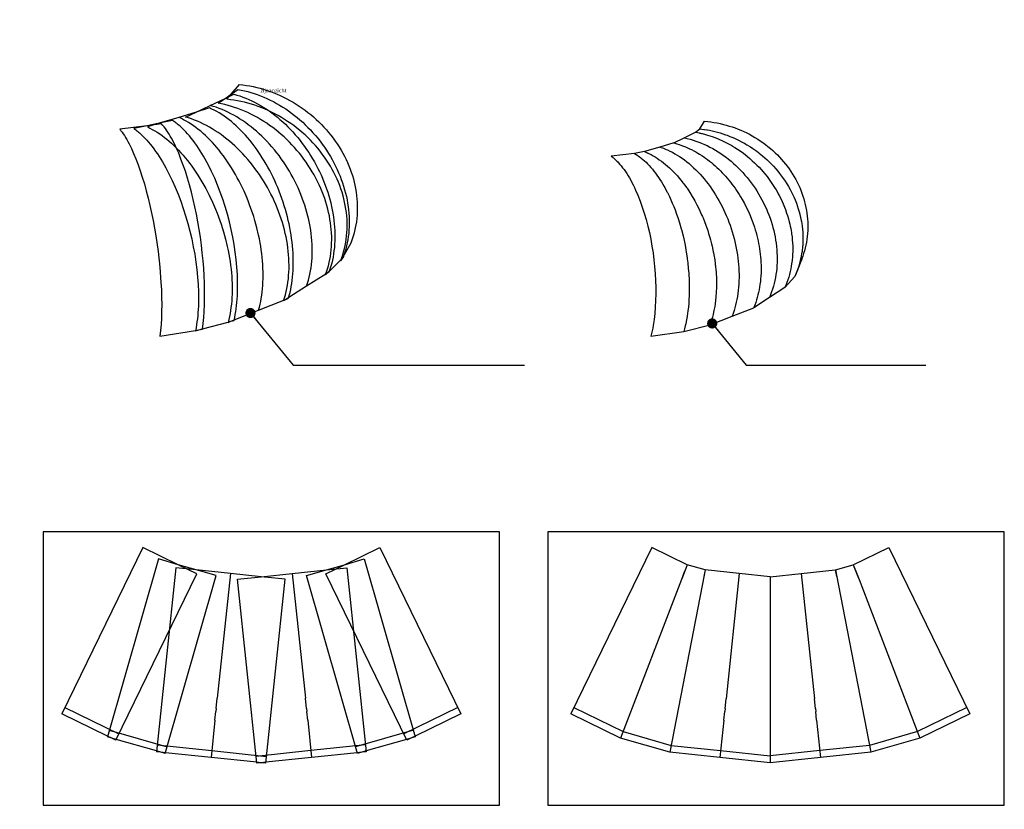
# Model space of a CAD drawing. Header units: metres. Extents: x 63115 to 703450, y -261936 to -53969.
# Tile 12 of 197: x 144114 to 163461, y -222004 to -206491. Entities that reach past the tile are written whole.
import ezdxf

# ---------------------------------------------------------------- set-up
doc = ezdxf.new("R2010")
doc.units = ezdxf.units.M
doc.layers.get('0').update_dxf_attribs({"true_color": 0x83b7c5})
for name, color, linetype in [('_03-PROJECTION', 1, 'Continuous'), ('_05text5', 8, 'Continuous'), ('_07Brandveiligheid', 8, 'Continuous'), ('Make2D hidden lines', 253, 'Continuous'), ('Make2D visible lines', 1, 'Continuous'), ('Make2D$visible$lines', 1, 'Continuous')]:
    doc.layers.add(name, color=color, linetype=linetype)
doc.styles.add('NIO 1_5 klein', font='arial.ttf', dxfattribs={"height": 10})
doc.styles.add('NIOstandard', font='arial.ttf')
doc.dimstyles.new('NIO-5-KLEIN', dxfattribs={"dimtxt": 10, "dimasz": 1, "dimexe": 2, "dimexo": 5, "dimgap": 1, "dimtad": 1, "dimdec": 0, "dimzin": 0, "dimdsep": 46, "dimtxsty": 'NIOstandard', "dimblk1": 'MAATSTR', "dimblk2": 'MAATSTR', "dimsah": 1, "dimcen": 0, "dimdle": 1.5, "dimse1": 1, "dimse2": 1, "dimclrd": 7, "dimclre": 256, "dimclrt": 256, "dimazin": 0, "dimtfac": 1, "dimtdec": 0, "dimtofl": 0, "dimtmove": 1, "dimatfit": 2, "dimldrblk": 'MAATSTR', "dimfxl": 1, "dimtvp": 1, "dimtolj": 1, "dimtzin": 0, "dimarcsym": 0})

# ---------------------------------------------------------------- blocks, each defined once
blk = doc.blocks.new('MAATSTR')
at = {"linetype": 'Continuous'}
for p, q in [((0, 5), (0, -5)), ((-4.167, 0), (4.167, 0))]:
    blk.add_line(p, q, dxfattribs=at)
at = {"linetype": 'Continuous', "const_width": 1.5}
blk.add_lwpolyline([(-0.75, 0, 1), (0.75, 0, 1)], format="xyb", close=True, dxfattribs=at)

msp = doc.modelspace()

# ---------------------------------------------------------------- linework, layer by layer
at = {"layer": 'Make2D hidden lines'}
for points in [[(147229.5, -217198.1), (146839, -217086.1)], [(147582.8, -217299.4), (147178.8, -217256.9)], [(147594.6, -217376.1), (147229.5, -217198.1)], [(150128.7, -217376.1), (150493.8, -217198.1)], [(150140.5, -217299.4), (150544.5, -217256.9)], [(150493.8, -217198.1), (150884.3, -217086.1)], [(147973.3, -217411.3), (147582.8, -217299.4)], [(148396.3, -217482.7), (148861.6, -217433.8)], [(149327, -217482.7), (148861.6, -217433.8)], [(149750, -217411.3), (150140.5, -217299.4)], [(144999.7, -220004.6), (146060.3, -220521.9)], [(152723.6, -220004.6), (151663, -220521.9)], [(154999.7, -220004.6), (155970.4, -220478.1)], [(162723.6, -220004.6), (161752.9, -220478.1)], [(145874.3, -220450.5), (147008.6, -220775.8)], [(151849, -220450.5), (150714.7, -220775.8)], [(155970.4, -220478.1), (156912.4, -220748.2)], [(161752.9, -220478.1), (160810.9, -220748.2)], [(145921.6, -220605.1), (145841.2, -220565.9)], [(146007.6, -220629.8), (145921.6, -220605.1)], [(146813, -220737.7), (147887.1, -220850.6)], [(150910.3, -220737.7), (149836.2, -220850.6)], [(151801.7, -220605.1), (151715.6, -220629.8)], [(151882.1, -220565.9), (151801.7, -220605.1)], [(156912.4, -220748.2), (157887.1, -220850.6)], [(160810.9, -220748.2), (159836.2, -220850.6)], [(146886.5, -220881.8), (146800.4, -220857.1)], [(146975.5, -220891.2), (146886.5, -220881.8)], [(147887.1, -220850.6), (148961.1, -220963.5)], [(149836.2, -220850.6), (148762.2, -220963.5)], [(150836.8, -220881.8), (150747.8, -220891.2)], [(150922.9, -220857.1), (150836.8, -220881.8)], [(157887.1, -220850.6), (158861.6, -220953.1)], [(159836.2, -220850.6), (158861.6, -220953.1)], [(148861.6, -221089.4), (148774.4, -221080.2)], [(148948.9, -221080.2), (148861.6, -221089.4)]]:
    msp.add_lwpolyline(points, dxfattribs=at)
at = {"layer": 'Make2D visible lines'}
for points in [[(144576.2, -221919.8), (153542.7, -221919.8), (153542.7, -216554.7), (144576.2, -216554.7), (144576.2, -221919.8)], [(154494.3, -221919.8), (163460.7, -221919.8), (163460.7, -216554.7), (154494.3, -216554.7), (154494.3, -221919.8)], [(155921.7, -220605), (155921.6, -220605.1)], [(161801.6, -220605), (161801.7, -220605.1)], [(156886.9, -220879.7), (156886.5, -220881.8)], [(157872.9, -220985.4), (157872.9, -220985.3)], [(157872.9, -220985.5), (157872.9, -220985.4)], [(157872.9, -220985.4), (157872.9, -220985.4)], [(159850.4, -220985.5), (159850.4, -220985.4)]]:
    msp.add_lwpolyline(points, dxfattribs=at)
at = {"layer": 'Make2D$visible$lines'}
for points in [[(148268.6, -207953.2), (148431.1, -207764.1)], [(148431.1, -207764.1), (148501, -207771.9), (148570.7, -207781.8), (148637.4, -207793.1), (148703.7, -207806.3), (148771.5, -207821.7), (148838.8, -207838.9), (148906.2, -207858.2), (148973, -207879.3), (149040.5, -207902.7), (149107.4, -207927.9), (149170.5, -207953.6), (149233, -207981), (149297.2, -208011.2), (149360.5, -208043.1), (149423, -208076.6), (149484.6, -208111.8), (149545.2, -208148.6), (149604.9, -208187), (149663.6, -208227), (149721.1, -208268.5), (149777.6, -208311.5), (149832.9, -208355.9), (149887.1, -208401.8), (149940, -208449.1), (149991.8, -208498), (150042.4, -208548.3), (150091.5, -208599.9), (150139.3, -208652.7), (150184.5, -208705.6), (150228.3, -208759.6), (150272.4, -208817), (150314.9, -208875.7), (150353.5, -208932.3), (150390.6, -208989.9), (150427.6, -209051.1), (150462.9, -209113.2), (150495.1, -209174.1), (150525.7, -209235.9), (150554.2, -209298), (150581, -209360.9), (150606.1, -209424.9), (150629.3, -209489.5), (150650.3, -209554.3), (150669.5, -209619.6), (150685.8, -209682), (150700.2, -209744.8), (150713.4, -209810.7), (150724.5, -209877), (150733.4, -209942.9), (150740.2, -210009.1), (150744.9, -210074.7), (150747.5, -210140.4), (150747.9, -210205.1), (150746.3, -210269.8), (150742.6, -210333.7), (150736.8, -210397.4), (150729.1, -210459.6), (150719.4, -210521.4), (150707.8, -210582.2), (150694.2, -210642.7), (150678.2, -210703.9), (150660.1, -210764.5), (150640.1, -210824), (150618.1, -210882.7)], [(148148.3, -208037.5), (148268.6, -207953.2)], [(148148.3, -208037.5), (148322.9, -207955.1)], [(148181.5, -208054.5), (148268.6, -207953.2)], [(148268.6, -207953.2), (148399.9, -207861.1)], [(148322.9, -207955.1), (148382, -207971.6), (148440.5, -207990.1), (148499.9, -208010.9), (148558.5, -208033.6), (148616.1, -208057.9), (148672.9, -208083.9), (148730.2, -208112.2), (148786.7, -208142.1), (148844.2, -208174.6), (148900.8, -208208.7), (148957.6, -208245.1), (149013.4, -208283.1), (149069.5, -208323.4), (149124.6, -208365.3), (149176.7, -208407), (149227.8, -208450), (149281.2, -208497.3), (149333.5, -208545.9), (149382.6, -208593.8), (149430.7, -208642.9), (149480.2, -208696), (149528.4, -208750.2), (149575.9, -208806), (149622, -208863), (149666.4, -208920.6), (149709.6, -208979.3), (149751.7, -209039.2), (149792.3, -209100), (149831, -209160.7), (149868.3, -209222.2), (149904.3, -209284.6), (149938.9, -209347.7), (149972.2, -209411.6), (150004, -209476.2), (150034.3, -209541.3), (150063.2, -209607.1), (150091.1, -209674.6), (150117.4, -209742.7), (150142.1, -209811), (150165.1, -209879.8), (150186.7, -209949.5), (150206.6, -210019.7), (150224.7, -210089.7), (150241.1, -210160), (150255, -210226.9), (150267.4, -210294), (150278.5, -210364), (150287.8, -210434.3), (150294.9, -210500.2), (150300.4, -210566.3), (150304.3, -210634.8), (150306.4, -210703.3), (150306.6, -210770.2), (150305, -210837.1), (150301.6, -210902.5), (150296.3, -210967.8), (150289.4, -211030.7), (150280.7, -211093.4), (150270.4, -211154.4), (150258.2, -211215), (150244.1, -211275.7), (150228, -211335.9), (150210.4, -211394), (150190.9, -211451.5)], [(148399.9, -207861.1), (148465.5, -207873.4), (148530.7, -207887.7), (148593.3, -207903.4), (148655.4, -207920.9), (148719.2, -207940.8), (148782.3, -207962.5), (148845.7, -207986.2), (148908.5, -208011.8), (148972.1, -208039.8), (149034.9, -208069.5), (149097.6, -208101.3), (149159.5, -208134.8), (149221.5, -208170.6), (149282.5, -208208), (149340, -208245.3), (149396.6, -208284.2), (149455.5, -208326.8), (149513.4, -208371.1), (149567.6, -208414.7), (149620.7, -208459.7), (149674, -208507.2), (149726.1, -208556), (149777.1, -208606), (149826.7, -208657.3), (149875.9, -208710.7), (149923.7, -208765.2), (149970.2, -208821), (150015.3, -208877.8), (150059, -208936), (150101.3, -208995.1), (150142.1, -209055.4), (150181.4, -209116.6), (150218, -209176.9), (150253.1, -209238.1), (150288.1, -209303), (150321.5, -209368.7), (150352, -209433), (150380.9, -209498.1), (150408, -209563.4), (150433.3, -209629.3), (150456.9, -209696.2), (150478.8, -209763.8), (150498.7, -209831.2), (150516.7, -209899.1), (150532, -209963.8), (150545.6, -210028.8), (150557.8, -210096.8), (150568.1, -210165.2), (150576, -210229.5), (150582.1, -210293.9), (150586.4, -210361), (150588.8, -210428.2), (150589.2, -210494), (150587.5, -210559.8), (150583.9, -210624.5), (150578.3, -210689), (150570.9, -210751.6), (150561.5, -210813.9), (150550.3, -210874.8), (150537.2, -210935.3), (150521.8, -210996.3), (150504.4, -211056.7), (150485.3, -211115.5), (150475, -211144.6), (150464.1, -211173.6)], [(147854.2, -208176.3), (148148.3, -208037.5)], [(148013.7, -208131.9), (148148.3, -208037.5)], [(150121.2, -211505.3), (150132.1, -211476), (150142.4, -211446.5), (150161.5, -211387), (150178.8, -211325.8), (150194, -211264.1), (150207, -211202.7), (150218.1, -211141), (150227.3, -211077.9), (150234.5, -211014.4), (150239.8, -210949), (150243.2, -210883.4), (150244.5, -210816.6), (150243.8, -210749.9), (150241.1, -210681.6), (150236.3, -210613.5), (150229.8, -210548), (150221.5, -210482.7), (150210.8, -210413.3), (150198, -210344.2), (150183.9, -210278.1), (150168.1, -210212.4), (150149.5, -210143.3), (150129.1, -210074.8), (150106.6, -210006.1), (150082.2, -209938), (150056.2, -209870.9), (150028.6, -209804.5), (149998.9, -209738.3), (149967.6, -209672.8), (149933.5, -209605.9), (149897.7, -209539.9), (149861.8, -209477.5), (149824.4, -209416.1), (149784.3, -209353.7), (149742.7, -209292.3), (149699.5, -209232), (149654.9, -209172.7), (149609, -209114.7), (149561.6, -209057.9), (149512.9, -209002.2), (149462.8, -208947.8), (149412.2, -208895.4), (149360.4, -208844.3), (149307.3, -208794.5), (149253, -208746), (149199, -208700), (149143.8, -208655.4), (149085.1, -208610.2), (149025.1, -208566.5), (148967.6, -208526.8), (148909.1, -208488.6), (148847.2, -208450.3), (148784.2, -208413.6), (148721.4, -208379.3), (148657.7, -208346.7), (148593.9, -208316.1), (148529.3, -208287.4), (148465.7, -208261.2), (148401.4, -208236.7), (148337.3, -208214.3), (148272.7, -208193.8), (148209.7, -208175.8), (148146.2, -208159.5), (148080.1, -208144.7), (148013.7, -208131.9)], [(150418.3, -211231.3), (150429.7, -211201.6), (150440.6, -211171.8), (150460.7, -211111.6), (150479, -211050), (150495.1, -210987.9), (150508.8, -210926.6), (150520.4, -210864.9), (150530.2, -210802.1), (150537.8, -210739.1), (150543.5, -210674.3), (150547.1, -210609.5), (150548.5, -210543.8), (150547.9, -210478.1), (150545.1, -210411.3), (150540.1, -210344.6), (150532.9, -210277.3), (150523.7, -210210.4), (150512.2, -210143), (150498.6, -210075.9), (150483.7, -210012), (150466.9, -209948.6), (150447.2, -209882.1), (150425.6, -209816.3), (150401.8, -209750.5), (150376, -209685.4), (150348.6, -209621.3), (150319.3, -209558.1), (150288, -209495.2), (150254.9, -209433.2), (150218.8, -209369.9), (150181, -209307.6), (150143, -209248.9), (150103.5, -209191.2), (150060, -209131.4), (150015, -209072.9), (149970.2, -209017.8), (149924, -208963.9), (149875.1, -208910), (149824.9, -208857.4), (149773.3, -208806.1), (149720.3, -208756.2), (149666.4, -208708.1), (149611.4, -208661.4), (149555.1, -208616.1), (149497.6, -208572.4), (149438.7, -208529.8), (149378.6, -208488.8), (149317.5, -208449.4), (149255.4, -208411.6), (149192.5, -208375.7), (149128.8, -208341.3), (149064.2, -208308.7), (148998.7, -208277.8), (148935, -208249.7), (148870.6, -208223.3), (148802.5, -208197.4), (148733.6, -208173.4), (148665.6, -208151.7), (148596.9, -208131.9), (148528.3, -208114.1), (148459.2, -208098.2), (148391.6, -208084.6), (148323.7, -208072.9), (148252.7, -208062.6), (148181.5, -208054.5)], [(147581.9, -208304.7), (147239.7, -208409.5)], [(147370.5, -208404.5), (147581.9, -208304.7)], [(147581.9, -208304.7), (147854.2, -208176.3)], [(147840.3, -208225.6), (147581.9, -208304.7)], [(149394.8, -211964.3), (149411, -211907), (149425.6, -211849.3), (149438.3, -211791.9), (149449.5, -211734.2), (149459.7, -211673.1), (149468.4, -211611.7), (149475.7, -211548.2), (149481.4, -211484.5), (149485.9, -211417.9), (149488.7, -211351.3), (149490.1, -211282.8), (149489.9, -211214.2), (149488.2, -211143.6), (149484.9, -211073), (149480.4, -211004.6), (149474.4, -210936.3), (149466.6, -210863.3), (149457.3, -210790.4), (149447, -210720.3), (149435.3, -210650.4), (149421.6, -210576.6), (149406.5, -210503.1), (149390.7, -210432.9), (149373.6, -210363), (149354.5, -210290.1), (149334, -210217.6), (149312.1, -210145.3), (149288.9, -210073.4), (149264.9, -210003.2), (149239.6, -209933.4), (149211.8, -209860.8), (149182.7, -209788.8), (149153.8, -209721), (149123.7, -209653.8), (149092.6, -209587.5), (149060.4, -209521.8), (149026.5, -209456), (148991.5, -209390.9), (148955.6, -209327.2), (148918.5, -209264.1), (148880.3, -209202), (148840.8, -209140.6), (148800.8, -209081.1), (148759.5, -209022.4), (148719.8, -208968.2), (148678.9, -208914.8), (148635.7, -208860.8), (148591.3, -208807.8), (148549.1, -208759.7), (148505.8, -208712.5), (148460.4, -208665.2), (148413.8, -208619.1), (148367.9, -208575.9), (148320.8, -208533.8), (148274.2, -208494.4), (148226.6, -208456.3), (148180.2, -208421.2), (148132.7, -208387.5), (148083.8, -208355), (148033.9, -208324), (147985.8, -208296.4), (147961.4, -208283.2), (147936.8, -208270.4), (147890.8, -208248), (147865.6, -208236.6), (147840.3, -208225.6)], [(149751.7, -211727.6), (149771, -211669.5), (149788.3, -211610.9), (149804, -211550.1), (149817.8, -211488.8), (149829.7, -211427.5), (149839.6, -211365.9), (149848, -211302.5), (149854.5, -211238.9), (149859.4, -211172.8), (149862.4, -211106.7), (149863.6, -211039), (149863, -210971.3), (149860.5, -210901.9), (149856.1, -210832.5), (149850.2, -210765.6), (149842.7, -210698.8), (149832.8, -210627.6), (149821.2, -210556.7), (149808.4, -210488.6), (149794, -210420.8), (149777.1, -210349.5), (149758.5, -210278.6), (149738.1, -210207.4), (149716, -210136.6), (149692.4, -210066.8), (149667.2, -209997.5), (149640.3, -209928.4), (149611.9, -209859.8), (149582.5, -209793.1), (149551.6, -209726.9), (149519.2, -209661.3), (149485.4, -209596.4), (149450.3, -209532.2), (149413.7, -209468.8), (149375.8, -209406.3), (149336.6, -209344.6), (149295.4, -209282.7), (149252.8, -209221.8), (149209.1, -209162.2), (149164, -209103.5), (149117.4, -209045.5), (149069.4, -208988.7), (149020.6, -208933.5), (148970.5, -208879.4), (148922, -208829.4), (148872.3, -208780.5), (148819.6, -208731), (148765.6, -208682.8), (148714, -208639), (148661.4, -208596.4), (148605.9, -208553.7), (148549.3, -208512.4), (148493.1, -208473.7), (148435.8, -208436.5), (148378.8, -208401.6), (148320.8, -208368.3), (148264, -208337.7), (148206.2, -208308.7), (148149.1, -208282.1), (148091.2, -208257.1), (148032.1, -208233.8), (147972.4, -208212.3), (147913.6, -208193.3), (147854.2, -208176.3)], [(146857.1, -208526.5), (146620.4, -208575.7)], [(146902.1, -208540.1), (146620.4, -208575.7)], [(146857.1, -208526.5), (146623.4, -208598.1)], [(147239.7, -208409.5), (146857.1, -208526.5)], [(147116.8, -208472.6), (146857.1, -208526.5)], [(147703.1, -212573.8), (147718.2, -212459.8), (147729.9, -212344.6), (147738.9, -212221.1), (147745, -212091.9), (147748, -211955.5), (147748, -211814.4), (147744.7, -211668), (147738.7, -211525.6), (147729.3, -211372.7), (147717.4, -211225.3), (147702, -211069.6), (147684.5, -210920.7), (147663.6, -210765.7), (147640, -210611.2), (147614.2, -210460.5), (147586.1, -210311.6), (147555.6, -210164.9), (147522.9, -210021), (147487.5, -209877.7), (147450.1, -209738.1), (147410.3, -209601.4), (147368.7, -209469.8), (147327.6, -209349.4), (147283, -209228.8), (147237.3, -209115.1), (147190.7, -209008.6), (147167.2, -208958.4), (147143.6, -208910.3), (147119.8, -208864.2), (147096, -208820), (147072.4, -208778.4), (147048.7, -208738.9), (147025.1, -208701.4), (146999.1, -208662.6), (146975.8, -208630.1), (146950.4, -208596.8), (146927.4, -208568.6), (146914.9, -208554.2), (146902.1, -208540.1)], [(148326.9, -212398.9), (148339.5, -212339.7), (148349.9, -212284.2), (148359.3, -212226.6), (148367.6, -212168.7), (148375.1, -212107.1), (148381.3, -212045.3), (148386.6, -211980.9), (148390.6, -211916.5), (148393.6, -211848.8), (148395.4, -211781), (148395.5, -211641.1), (148390.8, -211496.4), (148381.8, -211355.9), (148367.8, -211205.4), (148350, -211060.6), (148326.9, -210907.8), (148300.8, -210762.1), (148269.4, -210610.5), (148233.9, -210459.7), (148195.1, -210312.9), (148150.5, -210160.9), (148104.4, -210018.6), (148055, -209879.1), (148001.4, -209740.4), (147944.8, -209605.8), (147884.5, -209474.1), (147821.6, -209347.7), (147759.3, -209232.2), (147726.1, -209174.3), (147691.7, -209117), (147659.3, -209065.1), (147625.9, -209013.8), (147591.1, -208962.7), (147555.2, -208912.3), (147520, -208865.2), (147483.8, -208819), (147448.2, -208775.8), (147411.6, -208733.6), (147375.7, -208694.3), (147339.8, -208657.2), (147303.8, -208622.1), (147264.3, -208585.8), (147228.9, -208555.5), (147209.7, -208539.9), (147190.3, -208524.7), (147172.8, -208511.6), (147155.2, -208498.8), (147136.1, -208485.5), (147116.8, -208472.6)], [(148808.5, -212198.3), (148824.1, -212140.6), (148838, -212082.5), (148850.2, -212024.6), (148860.8, -211966.5), (148870.4, -211904.9), (148878.4, -211843), (148885.1, -211778.9), (148890.3, -211714.7), (148894.1, -211647.5), (148896.4, -211580.2), (148897.2, -211511), (148896.5, -211441.8), (148894.2, -211370.4), (148890.4, -211299.1), (148885.3, -211230), (148878.8, -211161), (148870.5, -211087.1), (148860.7, -211013.4), (148849.9, -210942.5), (148837.8, -210871.8), (148823.6, -210797.1), (148808, -210722.7), (148774.3, -210580.9), (148754.7, -210507.1), (148733.9, -210433.7), (148711.6, -210360.5), (148688.1, -210287.7), (148638.1, -210145.8), (148610, -210072.3), (148580.5, -209999.2), (148521.1, -209862.3), (148489.8, -209795.1), (148457.3, -209728.4), (148423.3, -209661.7), (148388, -209595.6), (148352, -209531), (148314.8, -209467), (148276.4, -209403.9), (148236.9, -209341.5), (148196.8, -209281.1), (148155.5, -209221.4), (148115.7, -209166.4), (148074.8, -209112.1), (148031.6, -209057.2), (147987.2, -209003.3), (147945.1, -208954.4), (147901.9, -208906.4), (147856.6, -208858.3), (147810.1, -208811.3), (147764.3, -208767.3), (147717.4, -208724.4), (147671, -208684.3), (147623.6, -208645.4), (147577.4, -208609.6), (147530.2, -208575.2), (147483.4, -208543.2), (147431.9, -208510.3), (147384.1, -208482.1), (147335.5, -208455.4), (147289.8, -208432.4), (147264.8, -208420.7), (147239.7, -208409.5)], [(149298.5, -212012.5), (149317.4, -211953.9), (149334.4, -211894.7), (149349.8, -211833.3), (149363.3, -211771.4), (149374.8, -211709.4), (149384.4, -211647.2), (149392.4, -211583), (149398.5, -211518.7), (149403, -211451.9), (149405.5, -211384.9), (149406.3, -211316.4), (149405.2, -211247.9), (149402.2, -211177.6), (149397.4, -211107.4), (149391, -211039.6), (149383, -210972), (149372.7, -210899.8), (149360.6, -210827.9), (149347.3, -210758.9), (149332.4, -210690.2), (149314.9, -210617.8), (149295.8, -210545.9), (149274.8, -210473.6), (149252.1, -210401.9), (149228, -210331), (149202.2, -210260.7), (149174.8, -210190.5), (149145.8, -210120.9), (149115.8, -210053), (149084.4, -209985.8), (149051.4, -209919.2), (149017.1, -209853.2), (148981.3, -209788), (148944.2, -209723.5), (148905.8, -209659.9), (148866, -209597.2), (148824.2, -209534.3), (148781, -209472.3), (148736.7, -209411.6), (148691.1, -209351.9), (148643.9, -209292.9), (148595.3, -209234.9), (148546, -209178.7), (148495.4, -209123.7), (148446.3, -209072.7), (148396.1, -209022.9), (148342.9, -208972.4), (148288.4, -208923.2), (148236.3, -208878.5), (148183.2, -208835), (148127.2, -208791.4), (148070.1, -208749.3), (148013.5, -208709.7), (147955.7, -208671.6), (147898.3, -208636), (147839.9, -208601.9), (147782.7, -208570.5), (147724.5, -208540.8), (147667, -208513.5), (147608.7, -208487.8), (147549.4, -208463.8), (147489.3, -208441.7), (147430.2, -208422.1), (147370.5, -208404.5)], [(157478, -208636.2), (157571, -208487.9)], [(157571, -208487.9), (157632.5, -208493.5), (157693.9, -208500.8), (157755, -208509.8), (157815.9, -208520.5), (157878, -208533.1), (157939.8, -208547.5), (157998.2, -208562.8), (158056.1, -208579.6), (158114.5, -208598.3), (158172.4, -208618.5), (158229.8, -208640.3), (158286.6, -208663.6), (158343.1, -208688.7), (158399, -208715.2), (158454.1, -208743.3), (158508.4, -208772.8), (158561.8, -208803.7), (158614.4, -208836.1), (158666.1, -208869.9), (158716.8, -208905.2), (158767.3, -208942.3), (158816.8, -208980.9), (158865.1, -209020.8), (158912.3, -209062.1), (158957.5, -209103.9), (159001.5, -209146.9), (159044.2, -209191.2), (159085.7, -209236.6), (159124.1, -209281.1), (159161.2, -209326.6), (159198.4, -209374.8), (159234.2, -209424.1), (159268.4, -209474.1), (159301.1, -209525.1), (159332.2, -209576.8), (159361.7, -209629.3), (159389.8, -209682.9), (159416.3, -209737.4), (159440, -209790), (159462.3, -209843.4), (159484, -209900.2), (159503.9, -209957.7), (159521.2, -210012.9), (159536.9, -210068.6), (159550.8, -210124.6), (159563, -210181), (159573.5, -210237.6), (159582.3, -210294.6), (159589.3, -210351.4), (159594.5, -210408.5), (159598, -210465.3), (159599.6, -210522.3), (159599.6, -210578.9), (159597.7, -210635.5), (159593.9, -210694.3), (159588.2, -210752.9), (159581, -210808.2), (159572.2, -210863.1), (159561.2, -210919.7), (159548.3, -210975.9), (159533.8, -211031.3), (159517.4, -211086.3), (159499.7, -211139.4), (159480.4, -211192)], [(146620.4, -208575.7), (146079.9, -208644.1)], [(146079.9, -208644.1), (146091.9, -208658.5), (146103.6, -208673.1), (146125.2, -208701.6), (146149.2, -208735.4), (146171, -208768.3), (146195.6, -208807.6), (146217.9, -208845.6), (146240.2, -208885.5), (146262.6, -208927.7), (146285.2, -208972.3), (146307.7, -209019), (146352.4, -209118.3), (146396.9, -209225.9), (146440.5, -209340.8), (146483.3, -209462.6), (146522.7, -209584.1), (146562.7, -209716.9), (146601.2, -209854.8), (146637.5, -209995.6), (146672, -210140.2), (146733.9, -210433.2), (146787.4, -210735.1), (146832.3, -211046.9), (146866.4, -211353.7), (146889.7, -211655.9), (146897, -211799.2), (146901.7, -211946.4), (146903.4, -212088.3), (146902.2, -212225.3), (146898.1, -212355.2), (146891.3, -212479.3), (146881.8, -212594.9), (146869.2, -212709.3)], [(146620.4, -208575.7), (146357, -208630.4)], [(146357, -208630.4), (146375.8, -208643.6), (146394.3, -208657.2), (146411.5, -208670.3), (146428.5, -208683.7), (146447.4, -208699.2), (146466.1, -208715.2), (146500.5, -208746), (146539.1, -208783), (146574.2, -208818.7), (146609.2, -208856.5), (146644.3, -208896.5), (146679.7, -208938.9), (146714.9, -208983.4), (146750.4, -209030.4), (146784.9, -209078.2), (146820.1, -209129.4), (146854.2, -209181.3), (146887, -209233.4), (146918.9, -209286), (146952.7, -209344.2), (146985.4, -209403), (147046.8, -209520), (147108.9, -209648.2), (147168.5, -209781.7), (147224.7, -209918.1), (147278, -210058.6), (147327.2, -210199.7), (147373.2, -210343.8), (147418, -210497.6), (147457, -210646.1), (147492.9, -210798.6), (147524.9, -210951.8), (147551.7, -211099.1), (147575.7, -211253.4), (147594.4, -211399.7), (147609.6, -211551.6), (147619.8, -211693.4), (147625.9, -211839.4), (147627.4, -211980.4), (147624.2, -212117), (147621, -212181.9), (147616.6, -212246.7), (147611.3, -212308.9), (147604.7, -212371), (147597.4, -212429.2), (147588.9, -212487.2), (147579.4, -212543), (147567.9, -212602.6)], [(146623.4, -208598.1), (146648.4, -208609.6), (146673.1, -208621.7), (146718.4, -208645.2), (146743.6, -208659.2), (146768.4, -208673.5), (146814.1, -208701.5), (146865.3, -208735.1), (146911.8, -208767.8), (146958.7, -208803), (147004.7, -208839.5), (147051.9, -208879.1), (147098, -208920.1), (147144.8, -208963.8), (147190.4, -209008.6), (147236.7, -209056.5), (147281.9, -209105.4), (147325, -209154.3), (147367.1, -209204.1), (147411.5, -209258.9), (147454.6, -209314.7), (147495.5, -209369.9), (147535.3, -209425.8), (147576.6, -209486.4), (147616.8, -209547.8), (147656.4, -209611.2), (147694.9, -209675.3), (147732.3, -209740.2), (147768.4, -209805.9), (147803.8, -209872.9), (147838, -209940.6), (147902.3, -210076.4), (147962.3, -210215.3), (147992, -210289.3), (148020.4, -210363.9), (148071.1, -210507.7), (148117.6, -210655.7), (148158.9, -210804.7), (148193.5, -210948.3), (148209.5, -211023.5), (148224.2, -211099.1), (148236.8, -211170.6), (148248.1, -211242.4), (148258.4, -211316.9), (148267.3, -211391.6), (148274.3, -211461.4), (148279.9, -211531.2), (148284.3, -211603.3), (148287.2, -211675.4), (148288.5, -211745.3), (148288.3, -211815.2), (148286.7, -211883.1), (148283.5, -211950.9), (148278.9, -212015.7), (148272.8, -212080.4), (148265.4, -212142.8), (148256.5, -212205), (148246.5, -212263.5), (148235, -212321.9), (148222.3, -212378.2), (148206.8, -212438.5)], [(157171.9, -208810.6), (157394.3, -208702.2)], [(157394.3, -208702.2), (157478, -208636.2)], [(157394.3, -208702.2), (157433, -208709.2), (157471.6, -208717.1)], [(157394.3, -208702.2), (157430.2, -208708.7), (157466, -208715.9)], [(157471.6, -208717.1), (157521.3, -208728.3), (157570.8, -208740.9)], [(157478, -208636.2), (157519.2, -208641), (157560.3, -208646.6)], [(157478, -208636.2), (157554.4, -208645.8)], [(157478.5, -208718.5), (157540.5, -208733)], [(157560.3, -208646.6), (157613.3, -208655), (157666, -208664.7)], [(157569.1, -208647.9), (157630.8, -208658.1)], [(157570.8, -208740.9), (157626.5, -208756.6), (157673.3, -208771.1)], [(157666, -208664.7), (157718.9, -208675.7), (157771.5, -208688)], [(157771.5, -208688), (157825.6, -208702.1), (157878.4, -208717.1), (157930.2, -208733.3), (157981.6, -208750.6)], [(157981.6, -208750.6), (158015.9, -208762.9)], [(156966.5, -208910.7), (156693.3, -208992.2)], [(156966.5, -208910.7), (157171.9, -208810.6)], [(156966.5, -208910.7), (156995.2, -208918.5), (157023.8, -208926.8)], [(156966.5, -208910.7), (157007.4, -208922)], [(157023.8, -208926.8), (157071.2, -208941.9), (157107.1, -208954.3)], [(157171.9, -208810.6), (157229.5, -208823.7), (157286.5, -208838.6), (157344.1, -208855.6), (157401.1, -208874.4), (157456.6, -208894.6), (157511.6, -208916.5), (157566.7, -208940.4), (157621.1, -208965.8), (157676.2, -208993.6), (157730.5, -209022.9), (157784.7, -209054.2), (157837.9, -209087), (157891.3, -209121.9), (157943.6, -209158.3), (157992.9, -209194.6), (158041.2, -209232.2), (158091.5, -209273.5), (158140.7, -209316.1), (158186.8, -209358.2), (158231.8, -209401.4), (158277.9, -209448.2), (158322.9, -209496.1), (158364.7, -209542.9), (158405.3, -209590.8), (158446.5, -209641.9), (158486.4, -209694), (158525, -209747), (158562.2, -209801.1), (158598.4, -209856.4), (158633.1, -209912.7), (158666.4, -209969.8), (158698.3, -210027.8), (158728.7, -210086.4), (158757.5, -210145.8), (158784.9, -210205.8), (158810.7, -210266.6), (158834.8, -210327.3), (158857.2, -210388.5), (158878.1, -210450.3), (158897.4, -210512.7), (158914.4, -210572.6), (158929.8, -210632.9), (158944.3, -210696.4), (158957.1, -210760.1), (158967.6, -210820.9), (158976.6, -210881.9), (158984.3, -210945.8), (158990.2, -211009.8), (158994.1, -211070), (158996.4, -211130.3), (158997, -211193.1), (158995.8, -211255.9), (158992.9, -211317.3), (158988.2, -211378.7), (158981.8, -211439), (158973.5, -211499), (158963.8, -211557.2), (158952.3, -211615.1), (158939.3, -211671.7), (158924.5, -211727.8), (158907.7, -211784.3), (158889.1, -211840.2), (158869, -211894.5), (158847.1, -211948.1)], [(157673.3, -208771.1), (157723.5, -208788), (157775.9, -208807.1), (157827.1, -208827.4), (157877.7, -208848.9)], [(157877.7, -208848.9), (157899.8, -208858.7)], [(157899.8, -208858.7), (157952.8, -208883.5), (158003.6, -208909), (158054.4, -208936), (158104.5, -208964.3)], [(158015.9, -208762.9), (158069.3, -208783.4), (158123.3, -208805.6), (158175.1, -208828.4), (158226.3, -208852.5)], [(158226.3, -208852.5), (158240.2, -208859.2)], [(158240.2, -208859.2), (158296, -208887.7), (158351.1, -208917.7)], [(158351.1, -208917.7), (158354.5, -208919.5)], [(158354.5, -208919.5), (158383, -208935.9)], [(158383, -208935.9), (158401.3, -208946.6)], [(158401.3, -208946.6), (158470.4, -208989.3)], [(156193.7, -209121.2), (155737.2, -209174.2)], [(156193.7, -209121.2), (156215.8, -209134.1), (156238, -209147.8)], [(156388.5, -209083.1), (156193.8, -209121.2)], [(156193.8, -209121.2), (156215.1, -209133.6), (156236.4, -209146.8)], [(156693.3, -208992.2), (156388.5, -209083.1)], [(156388.5, -209083.1), (156415.5, -209094), (156442.5, -209105.6)], [(156388.5, -209083.1), (156417, -209094.7), (156445.6, -209107)], [(156445.6, -209107), (156486.4, -209126.1), (156519, -209142.6), (156560.3, -209165), (156598.9, -209187.6)], [(156448.7, -209108.4), (156486.4, -209126.1), (156500.7, -209133.2)], [(156693.3, -208992.2), (156717.9, -209000.4), (156742.4, -209009.1), (156766.7, -209018.2), (156790.8, -209027.8), (156815.5, -209038), (156839.9, -209048.7), (156888.3, -209071.3), (156938.2, -209096.7), (156987.1, -209123.8), (157034.3, -209151.8), (157080.5, -209181.2), (157127.6, -209213.2), (157173.7, -209246.6), (157220, -209282.3), (157265.3, -209319.2), (157310.9, -209358.5), (157355.4, -209399), (157397.6, -209439.5), (157438.7, -209481), (157481.7, -209526.7), (157523.5, -209573.5), (157562.9, -209619.7), (157601.2, -209666.9), (157640.6, -209717.9), (157678.9, -209769.8), (157716.4, -209823.4), (157752.7, -209877.9), (157787.7, -209933.1), (157821.5, -209989), (157854.3, -210046.3), (157885.8, -210104.2), (157915.8, -210162.1), (157944.5, -210220.7), (157972.1, -210280.1), (157998.5, -210340.2), (158024.9, -210404.1), (158050, -210468.5), (158072.6, -210530.6), (158093.9, -210593.1), (158114.2, -210657.3), (158133.2, -210721.8), (158150.8, -210786.6), (158167, -210851.8), (158181.1, -210914.6), (158194, -210977.6), (158206.1, -211043.7), (158216.6, -211110.1), (158225.3, -211173.3), (158232.5, -211236.6), (158238.7, -211302.6), (158243.2, -211368.7), (158246.1, -211430.7), (158247.6, -211492.8), (158247.6, -211557.2), (158246.1, -211621.6), (158243, -211684.3), (158238.4, -211746.9), (158232.4, -211808.1), (158224.7, -211869.2), (158215.8, -211928), (158205.3, -211986.5), (158193.6, -212043.3), (158180.3, -212099.8), (158166, -212153.6), (158150.3, -212206.9), (158132.6, -212260.9), (158113.3, -212314.3)], [(157107.1, -208954.3), (157157.7, -208973.3)], [(157157.7, -208973.3), (157198.1, -208989.8), (157238.1, -209007.2), (157277.1, -209025.2), (157315.7, -209044.2), (157357, -209065.7), (157397.8, -209088.1), (157436.1, -209110.4), (157473.9, -209133.4), (157514.3, -209159.2), (157554.1, -209186), (157591.3, -209212.2), (157628, -209239.1), (157667, -209269.1), (157705.4, -209299.9), (157741.2, -209329.9), (157776.5, -209360.6), (157812.8, -209393.5), (157848.5, -209427.2), (157883.5, -209461.6), (157917.8, -209496.7), (157951, -209532), (157983.5, -209567.9), (158015.3, -209604.3), (158046.5, -209641.4), (158078.5, -209680.9), (158109.7, -209721), (158140.2, -209761.6), (158169.9, -209802.9), (158198.4, -209844), (158226.2, -209885.7), (158253.2, -209927.9), (158279.4, -209970.5)], [(158104.5, -208964.3), (158107.8, -208966.2)], [(158107.8, -208966.2), (158166.1, -209001.5), (158215.7, -209033.3)], [(158215.7, -209033.3), (158220.4, -209036.4)], [(158220.4, -209036.4), (158267.7, -209068.6), (158332.8, -209115.8)], [(158332.8, -209115.8), (158374, -209147.4), (158414.5, -209179.8)], [(158470.4, -208989.3), (158516.4, -209019.6), (158561.7, -209051)], [(158561.7, -209051), (158596.2, -209075.9), (158630.3, -209101.5)], [(158630.3, -209101.5), (158645.6, -209113.4)], [(158645.6, -209113.4), (158708.9, -209164.4), (158755.9, -209204.8), (158801.7, -209246.3), (158846.4, -209289)], [(155737.2, -209174.2), (155752.1, -209185.2), (155766.8, -209196.4), (155780.3, -209207.4), (155793.7, -209218.6), (155808.6, -209231.7), (155823.2, -209245.1), (155836.8, -209258), (155850.2, -209271.2), (155865.3, -209286.7), (155880.2, -209302.5), (155907.3, -209333), (155934.3, -209365.3), (155961.2, -209399.5), (155988.2, -209436), (156015, -209474.2), (156041.9, -209514.9), (156067.8, -209556.2), (156094.2, -209600.6), (156119.6, -209645.6), (156143.9, -209691), (156167.3, -209736.7), (156192.1, -209787.6), (156215.9, -209838.8), (156260.3, -209941.3), (156304.6, -210053.7), (156346.5, -210171.1), (156385.4, -210291.3), (156421.7, -210415.4), (156456.1, -210546.7), (156486, -210674.6), (156513, -210804.8), (156537, -210937.1), (156558.2, -211073.2), (156576.1, -211210.2), (156590.1, -211342.2), (156601.2, -211480.8), (156608.5, -211612.5), (156612.6, -211749.6), (156613, -211877.8), (156609.8, -212010.2), (156603.1, -212138.5), (156592.7, -212262.9), (156579.1, -212381.6), (156562.1, -212495.7), (156552.7, -212549.3), (156542.3, -212602.6), (156530.9, -212656.1), (156518.3, -212709.3)], [(156238, -209147.8), (156244.3, -209151.8), (156269.5, -209168.8), (156294.8, -209186.8)], [(156240.3, -209149.3), (156244.3, -209151.8), (156269.5, -209168.8), (156282.2, -209177.7)], [(156294.8, -209186.8), (156310.7, -209198.8), (156326.7, -209211.2), (156356.5, -209235.6)], [(156356.5, -209235.6), (156388.6, -209263.6), (156420.2, -209293), (156452.7, -209325.3), (156484.3, -209358.5)], [(156598.9, -209187.6), (156640.4, -209213.6), (156681.2, -209241), (156723.2, -209271.1), (156764.3, -209302.4)], [(156764.3, -209302.4), (156804.4, -209334.8), (156844.2, -209368.8)], [(158414.5, -209179.8), (158461.7, -209219.6), (158508.1, -209260.7), (158553.5, -209303), (158597.9, -209346.5), (158641.3, -209391.2), (158683.5, -209437.1)], [(158846.4, -209289), (158885.9, -209328.7), (158924.4, -209369.3)], [(156484.3, -209358.5), (156515.2, -209392.9), (156545, -209427.7)], [(156545, -209427.7), (156576.3, -209466.4), (156607.2, -209506.8)], [(156607.2, -209506.8), (156636, -209546.1), (156669, -209593.6)], [(156844.2, -209368.8), (156883.6, -209404.3), (156923.8, -209442.6)], [(156923.8, -209442.6), (156961.1, -209480), (157004, -209525.1)], [(157004, -209525.1), (157036.9, -209561.5), (157073.9, -209604.4), (157110.4, -209648.8), (157146.3, -209694.4)], [(158683.5, -209437.1), (158720.2, -209478.8), (158756, -209521.4)], [(158756, -209521.4), (158798.6, -209574.8), (158839.7, -209629.2)], [(158924.4, -209369.3), (158968.7, -209418.5), (159011.6, -209469.1)], [(159011.6, -209469.1), (159046.4, -209512.4)], [(159046.4, -209512.4), (159085.7, -209564.1), (159123.5, -209616.9)], [(156669, -209593.6), (156694.2, -209631.8), (156722.7, -209676.7), (156750.8, -209723.1), (156778.3, -209770.7)], [(157146.3, -209694.4), (157161.8, -209714.8)], [(157161.8, -209714.8), (157216.2, -209789.7), (157225.8, -209803.5)], [(158839.7, -209629.2), (158869.3, -209670.4)], [(158869.3, -209670.4), (158908.3, -209727.6), (158945.6, -209785.8)], [(159123.5, -209616.9), (159155.5, -209664.2)], [(159155.5, -209664.2), (159190.2, -209718.6)], [(159190.2, -209718.6), (159202, -209738.1)], [(156778.3, -209770.7), (156787.7, -209787.5)], [(156787.7, -209787.5), (156831.9, -209870.1), (156840.9, -209887.7)], [(156840.9, -209887.7), (156879.3, -209966)], [(157225.8, -209803.5), (157279.2, -209883.6)], [(157279.2, -209883.6), (157328.6, -209963.2)], [(158945.6, -209785.8), (158975.9, -209835.8)], [(158975.9, -209835.8), (159008.7, -209893.1)], [(159008.7, -209893.1), (159019.9, -209913.6)], [(159019.9, -209913.6), (159038.2, -209947.8)], [(159202, -209738.1), (159221.3, -209770.6)], [(159221.3, -209770.6), (159251.7, -209825)], [(159251.7, -209825), (159279.7, -209878.3)], [(159279.7, -209878.3), (159304.5, -209928.8)], [(156879.3, -209966), (156908, -210028.2), (156936.8, -210094.2), (156964.1, -210160.1), (156990.1, -210226.5)], [(157328.6, -209963.2), (157342.3, -209986.4)], [(157342.3, -209986.4), (157378, -210048.8), (157421.5, -210129.8)], [(158279.4, -209970.5), (158310.1, -210022.6)], [(158310.1, -210022.6), (158353.6, -210101.2)], [(158353.6, -210101.2), (158391, -210173.8), (158426.4, -210247.4)], [(159038.2, -209947.8), (159067, -210004.8)], [(159067, -210004.8), (159094.2, -210062.5)], [(159094.2, -210062.5), (159116.1, -210111.8)], [(159304.5, -209928.8), (159330.9, -209986.7)], [(159330.9, -209986.7), (159350.6, -210033)], [(159350.6, -210033), (159375.7, -210097.1)], [(159375.7, -210097.1), (159392.1, -210142.4)], [(156990.1, -210226.5), (157021.6, -210312.4)], [(157421.5, -210129.8), (157464.8, -210216.4)], [(157464.8, -210216.4), (157494.3, -210279.5)], [(157494.3, -210279.5), (157513.9, -210323.3)], [(158426.4, -210247.4), (158447.1, -210293.3), (158467, -210339.5)], [(159116.1, -210111.8), (159141.8, -210174)], [(159141.8, -210174), (159159.1, -210218.8)], [(159159.1, -210218.8), (159184.1, -210289)], [(159184.1, -210289), (159199.5, -210336.2)], [(159392.1, -210142.4), (159413.4, -210207.3)], [(159413.4, -210207.3), (159430.1, -210263.9)], [(159430.1, -210263.9), (159442.8, -210311.8)], [(157021.6, -210312.4), (157044.6, -210379.4)], [(157044.6, -210379.4), (157057.6, -210418.9)], [(157057.6, -210418.9), (157071.4, -210462.5)], [(157071.4, -210462.5), (157077.9, -210483.5)], [(157077.9, -210483.5), (157110.9, -210597.4)], [(157513.9, -210323.3), (157529, -210358.3)], [(157529, -210358.3), (157540.7, -210386)], [(157540.7, -210386), (157577.2, -210477.8)], [(157577.2, -210477.8), (157589.3, -210510)], [(158467, -210339.5), (158494.5, -210407.4), (158520.2, -210476.1)], [(158520.2, -210476.1), (158551.3, -210567)], [(159199.5, -210336.2), (159219.6, -210403.5)], [(159219.6, -210403.5), (159234.9, -210460.3)], [(159234.9, -210460.3), (159246.1, -210506.1), (159255.9, -210550.3), (159264.7, -210594.4), (159272.7, -210638.6)], [(159442.8, -210311.8), (159443.7, -210315.3)], [(159443.7, -210315.3), (159458.4, -210377.7), (159470, -210434.9)], [(159470, -210434.9), (159474.2, -210458.1)], [(159474.2, -210458.1), (159479.8, -210492.1)], [(159479.8, -210492.1), (159487.8, -210547.7)], [(157110.9, -210597.4), (157114.7, -210611)], [(157114.7, -210611), (157147.4, -210738.8)], [(157589.3, -210510), (157601.8, -210544.3)], [(157601.8, -210544.3), (157608.6, -210563.4)], [(157608.6, -210563.4), (157632.1, -210632.6)], [(157632.1, -210632.6), (157650.1, -210688.7)], [(157650.1, -210688.7), (157673.8, -210768.6)], [(158551.3, -210567), (158567.9, -210620.2), (158583.5, -210673.8), (158598.1, -210728.1), (158611.5, -210782.7), (158623.2, -210834.1), (158633.8, -210885.8), (158643.9, -210940.5), (158652.9, -210995.4), (158660.2, -211046.8), (158666.5, -211098.4), (158672, -211152.8), (158676.3, -211207.3), (158679.4, -211261.3), (158681.4, -211315.3), (158682.1, -211366), (158681.7, -211416.7)], [(159272.7, -210638.6), (159276.7, -210662.6)], [(159276.7, -210662.6), (159282.2, -210699.4)], [(159487.8, -210547.7), (159494.4, -210606.8), (159499.1, -210664.1)], [(159499.1, -210664.1), (159502.1, -210720.3), (159503.3, -210776.5)], [(150618.1, -210882.7), (150486.2, -211112.8)], [(157147.4, -210738.8), (157160.8, -210796.4)], [(157160.8, -210796.4), (157180.2, -210886.4)], [(157673.8, -210768.6), (157686.3, -210813.7)], [(157686.3, -210813.7), (157707.1, -210894.4)], [(159282.2, -210699.4), (159289.3, -210754.6)], [(159289.3, -210754.6), (159295.4, -210815.3), (159299.7, -210873.9)], [(159299.7, -210873.9), (159302.3, -210932.3), (159303.3, -210988.7)], [(159503.4, -210778.3), (159502.9, -210833.2), (159500.9, -210888.2)], [(159503.3, -210776.5), (159503.4, -210778.3)], [(157180.2, -210886.4), (157187, -210920.5)], [(157187, -210920.5), (157204.3, -211013.2)], [(157204.3, -211013.2), (157210.5, -211049.6)], [(157210.5, -211049.6), (157229.6, -211175.1)], [(157707.1, -210894.4), (157717.5, -210937.9)], [(157717.5, -210937.9), (157742.1, -211052.8)], [(157742.1, -211052.8), (157745.9, -211072.6)], [(157745.9, -211072.6), (157758.8, -211144.2)], [(159303.3, -210990.5), (159302.6, -211048.4), (159300.5, -211102.3)], [(159303.3, -210988.7), (159303.3, -210990.5)], [(159491.2, -211004), (159485.6, -211048.3), (159478.8, -211092.4)], [(159493.9, -210979.5), (159491.2, -211004)], [(159496.7, -210949.8), (159493.9, -210979.5)], [(159498.6, -210925.2), (159496.7, -210949.8)], [(159500.6, -210893.5), (159498.6, -210925.2)], [(159500.9, -210888.2), (159500.6, -210893.5)], [(150426.6, -211209.9), (150198.1, -211430.9)], [(150435.6, -211201.2), (150418.3, -211231.3)], [(150435.6, -211201.2), (150426.6, -211209.9)], [(150486.2, -211112.8), (150435.6, -211201.2)], [(150464.1, -211173.6), (150435.6, -211201.2)], [(157229.6, -211175.1), (157231.8, -211191.3)], [(157231.8, -211191.3), (157241.8, -211270.4)], [(157241.8, -211270.4), (157243.4, -211284.6)], [(157758.8, -211144.2), (157763.4, -211172)], [(157763.4, -211172), (157777, -211265.4), (157782, -211305)], [(159290.8, -211219.7), (159286.5, -211254.8), (159281.6, -211289.8)], [(159293.6, -211193.2), (159290.8, -211219.7)], [(159296.1, -211166.6), (159293.6, -211193.2)], [(159298.3, -211138.1), (159296.1, -211166.6)], [(159300.2, -211107.7), (159298.3, -211138.1)], [(159300.5, -211102.3), (159300.2, -211107.7)], [(159480.4, -211192), (159383.5, -211442.6)], [(159452.4, -211222.1), (159438.1, -211277.4), (159422.5, -211330.5), (159405, -211383.7), (159385.9, -211436.3)], [(159479.9, -211193.2), (159461.2, -211239.4), (159441.2, -211285.1)], [(159463.6, -211172.9), (159452.4, -211222.1)], [(159478.8, -211092.4), (159471.7, -211132.7), (159463.6, -211172.9)], [(150198.1, -211430.9), (150150.8, -211476.7)], [(150190.9, -211451.5), (150150.8, -211476.7)], [(157243.4, -211284.6), (157258, -211436.2)], [(157258, -211436.2), (157258.9, -211448.2)], [(157258.9, -211448.2), (157261.8, -211488.4)], [(157782, -211305), (157784.6, -211326.8)], [(157784.6, -211326.8), (157788.2, -211360.4)], [(157788.2, -211360.4), (157790.9, -211388.1)], [(157790.9, -211388.1), (157796.5, -211455)], [(157796.5, -211455), (157798.6, -211484.4)], [(158681.7, -211416.7), (158680.6, -211459.6), (158677.1, -211527.2)], [(159253.3, -211437.7), (159238.9, -211494.9), (159223.9, -211547.9), (159207, -211600.9), (159188.5, -211653.3)], [(159264.1, -211388.3), (159253.3, -211437.7)], [(159281.6, -211289.8), (159274.8, -211331.5), (159264.1, -211388.3)], [(159441.2, -211285.1), (159344.2, -211535.9)], [(159385.9, -211436.3), (159368.8, -211479.3), (159350.5, -211521.9)], [(150126.2, -211492.2), (149751.7, -211727.6)], [(150150.8, -211476.7), (150121.2, -211505.3)], [(150150.8, -211476.7), (150126.2, -211492.2)], [(157267.8, -211602.4), (157270.2, -211682), (157271, -211760.4), (157270.3, -211837.6), (157268, -211914.6), (157264.3, -211989.7), (157259, -212064.6), (157252.1, -212137.9), (157243.7, -212211)], [(157261.8, -211488.4), (157263, -211508.5)], [(157263, -211508.5), (157267, -211582.5)], [(157267, -211582.5), (157267.8, -211602.4)], [(157803.1, -211574.1), (157805, -211666.4), (157804.2, -211754.9), (157800.5, -211845.1), (157794.2, -211933.5)], [(157798.6, -211484.4), (157802.2, -211552.7)], [(157802.2, -211552.7), (157803.1, -211574.1)], [(158677.1, -211527.2), (158672.8, -211582.7), (158667.2, -211637.2), (158660.2, -211691), (158651.9, -211744.6), (158642.4, -211797), (158631.5, -211849.2), (158619.8, -211898.8), (158606.8, -211948.1)], [(159344.2, -211535.9), (159148.3, -211752)], [(159188.5, -211653.3), (159172, -211695.9), (159154.4, -211738.1)], [(159350.5, -211521.9), (159344.2, -211535.9)], [(149751.7, -211727.6), (149399.2, -211949.2)], [(159148.3, -211752), (158847.1, -211948.1)], [(159154.4, -211738.1), (159148.3, -211752)], [(148808.5, -212198.3), (149302.3, -212001.2)], [(149341.1, -211985.7), (149298.5, -212012.5)], [(149302.3, -212001.2), (149341.1, -211985.7)], [(149399.2, -211949.2), (149341.1, -211985.7)], [(149341.1, -211985.7), (149394.8, -211964.3)], [(157793.5, -211940.8), (157787.3, -212000.8), (157777.6, -212075.9)], [(157794.2, -211933.5), (157793.5, -211940.8)], [(158847.1, -211948.1), (158538.1, -212149.2)], [(158606.8, -211948.1), (158592.7, -211996.4), (158576.8, -212045.6)], [(148328.9, -212389.8), (148808.5, -212198.3)], [(157243.7, -212211), (157237, -212260.4)], [(157755.7, -212203), (157739.1, -212278.8), (157737.5, -212285.5)], [(157761, -212175.6), (157755.7, -212203)], [(157769.6, -212127), (157761, -212175.6)], [(157777.6, -212075.9), (157769.6, -212127)], [(158113.3, -212314.3), (158538.1, -212149.2)], [(158538.8, -212147.6), (158538.1, -212149.2)], [(158576.8, -212045.6), (158558.5, -212097.1), (158538.8, -212147.6)], [(147704.2, -212566), (148209, -212430.6)], [(148206.8, -212438.5), (148263.2, -212416)], [(148209, -212430.6), (148263.2, -212416)], [(148263.2, -212416), (148328.9, -212389.8)], [(148263.2, -212416), (148326.9, -212398.9)], [(157210, -212417.1), (157200.3, -212463.1), (157189.9, -212508.1)], [(157227, -212324.5), (157210, -212417.1)], [(157229, -212312.4), (157227, -212324.5)], [(157237, -212260.4), (157229, -212312.4)], [(157679.5, -212482.9), (158113.3, -212314.3)], [(157712.5, -212379.9), (157696.1, -212433.6), (157679.5, -212482.9)], [(157737.5, -212285.5), (157725.5, -212333.1), (157712.5, -212379.9)], [(146869.2, -212709.3), (147569.4, -212595.5)], [(147567.9, -212602.6), (147632.9, -212585.2)], [(147569.4, -212595.5), (147632.9, -212585.2)], [(147632.9, -212585.2), (147704.2, -212566)], [(147632.9, -212585.2), (147703.1, -212573.8)], [(156518.3, -212709.3), (157161.9, -212613.6)], [(157161.9, -212613.6), (157679.5, -212482.9)], [(157189.9, -212508.1), (157175.5, -212564.7), (157161.9, -212613.6)], [(146534, -216858.9), (144940.3, -220126.5)], [(147229.5, -217198.1), (146534, -216858.9)], [(150493.8, -217198.1), (151189.3, -216858.9)], [(151189.3, -216858.9), (152783, -220126.5)], [(156534, -216858.9), (154940.3, -220126.5)], [(157229.4, -217198), (156534, -216858.9)], [(160493.9, -217198), (161189.3, -216858.9)], [(161189.3, -216858.9), (162783, -220126.5)], [(146839, -217086.1), (145836.9, -220580.8)], [(147178.8, -217256.9), (146798.8, -220872.6)], [(147582.8, -217299.4), (147229.5, -217198.1)], [(150140.5, -217299.4), (150493.8, -217198.1)], [(150544.5, -217256.9), (150924.5, -220872.6)], [(150884.3, -217086.1), (151886.4, -220580.8)], [(157229.4, -217198), (157128.1, -217462)], [(157229.5, -217198.1), (157181.4, -217323.2)], [(157582.8, -217299.4), (157229.5, -217198.1)], [(160140.5, -217299.4), (160493.8, -217198.1)], [(160493.8, -217198.1), (160541.9, -217323.2)], [(160493.9, -217198), (160595.2, -217462)], [(146000.8, -220643.8), (147594.6, -217376.1)], [(146971.2, -220906.1), (147973.3, -217411.3)], [(148252.9, -217369.8), (147582.8, -217299.4)], [(148252.9, -217369.8), (147995.1, -219823.1)], [(148861.6, -217433.8), (148252.9, -217369.8)], [(148861.6, -217433.8), (149470.4, -217369.8)], [(149470.4, -217369.8), (150140.5, -217299.4)], [(149470.4, -217369.8), (149728.2, -219823.1)], [(150752.1, -220906.1), (149750, -217411.3)], [(151722.5, -220643.8), (150128.7, -217376.1)], [(157179.7, -217327.8), (157117.7, -217489.3)], [(157556.3, -217435.8), (157523.3, -217605.6)], [(157582.8, -217299.4), (157528.9, -217576.9)], [(157582.9, -217299.4), (157557.2, -217431)], [(158252.9, -217369.8), (157582.9, -217299.4)], [(158252.9, -217369.8), (157993.8, -219835)], [(158861.6, -217433.8), (158252.9, -217369.8)], [(158861.6, -217433.8), (158861.6, -217530.8)], [(158861.7, -217433.8), (158861.6, -217566.4)], [(158861.7, -217433.8), (159470.4, -217369.8)], [(159470.4, -217369.8), (160140.4, -217299.4)], [(159470.4, -217369.8), (159729.5, -219835)], [(160140.4, -217299.4), (160166.1, -217431)], [(160140.5, -217299.4), (160194.4, -217576.9)], [(160167, -217435.8), (160200, -217605.6)], [(160543.6, -217327.8), (160605.6, -217489.3)], [(148776.3, -221098.4), (148396.3, -217482.7)], [(148947, -221098.4), (149327, -217482.7)], [(157117.7, -217489.3), (155921.7, -220605)], [(157523.3, -217605.6), (156886.9, -220879.7)], [(158861.6, -217566.4), (158861.6, -221089.4)], [(160200, -217605.6), (160836.4, -220879.7)], [(160605.6, -217489.3), (161801.6, -220605)], [(147973.9, -220024.3), (147995.1, -219823.1)], [(149749.4, -220024.3), (149728.2, -219823.1)], [(157974.1, -220022.1), (157993.8, -219835)], [(159749.2, -220022.1), (159729.5, -219835)], [(145841.2, -220565.9), (144940.3, -220126.5)], [(147950, -220252.1), (147968.1, -220079.8)], [(147973.9, -220024.3), (147968.1, -220079.8)], [(149749.4, -220024.3), (149755.2, -220079.8)], [(149773.3, -220252.1), (149755.2, -220079.8)], [(152783, -220126.5), (151882.1, -220565.9)], [(155921.6, -220605.1), (154940.3, -220126.5)], [(157950, -220252.1), (157967.6, -220084)], [(157974.1, -220022.1), (157967.6, -220084)], [(159749.2, -220022.1), (159755.7, -220084)], [(159773.3, -220252.1), (159755.7, -220084)], [(162783, -220126.5), (161801.7, -220605.1)], [(147950, -220252.1), (147872.9, -220985.3)], [(149773.3, -220252.1), (149850.4, -220985.3)], [(157950, -220252.1), (157872.9, -220985.3)], [(159773.3, -220252.1), (159850.4, -220985.4)], [(145921.6, -220605.1), (145836.9, -220580.8)], [(146000.8, -220643.8), (145921.6, -220605.1)], [(146800.4, -220857.1), (146007.6, -220629.8)], [(151715.6, -220629.8), (150922.9, -220857.1)], [(151801.7, -220605.1), (151722.5, -220643.8)], [(151886.4, -220580.8), (151801.7, -220605.1)], [(156886.5, -220881.8), (155921.6, -220605.1)], [(161801.7, -220605.1), (160836.8, -220881.8)], [(146886.5, -220881.8), (146798.8, -220872.6)], [(146971.2, -220906.1), (146886.5, -220881.8)], [(147872.9, -220985.5), (146975.5, -220891.2)], [(150747.8, -220891.2), (149850.4, -220985.5)], [(150836.8, -220881.8), (150752.1, -220906.1)], [(150924.5, -220872.6), (150836.8, -220881.8)], [(157872.9, -220985.5), (156886.5, -220881.8)], [(160836.8, -220881.8), (159850.4, -220985.5)], [(160836.4, -220879.7), (160836.8, -220881.8)], [(147872.9, -220985.5), (147872.9, -220985.3)], [(148774.4, -221080.2), (147872.9, -220985.5)], [(148861.6, -221089.4), (148776.3, -221098.4)], [(148947, -221098.4), (148861.6, -221089.4)], [(149850.4, -220985.5), (148948.9, -221080.2)], [(149850.4, -220985.5), (149850.4, -220985.3)], [(158861.6, -221089.4), (157872.9, -220985.5)], [(159850.4, -220985.5), (158861.6, -221089.4)]]:
    msp.add_lwpolyline(points, dxfattribs=at)

# ---------------------------------------------------------------- texts
at = {"layer": '_05text5', "ltscale": 50, "insert": (185323, -207844.8), "char_height": 75, "attachment_point": 1, "style": 'NIO 1_5 klein'}
msp.add_mtext('\\pi-486.37;zijaanzicht', dxfattribs=at)
at = {"layer": '_07Brandveiligheid', "insert": (162015.4, -112703), "char_height": 300, "attachment_point": 1, "rotation": 270}
msp.add_mtext_dynamic_manual_height_columns('\\pi197.82;{\\fArial|b0|i0|c0|p34;\\H0.375x;bergruimte\\P\\pi497.18;+ kluis}', width=932.214, gutter_width=1, heights=[0], dxfattribs=at)

# ---------------------------------------------------------------- leaders
at = {"layer": '_03-PROJECTION'}
for points in [[(148648.1, -212253.6), (149485.3, -213276.7), (154035.9, -213276.7)], [(157720.8, -212458.6), (158390.2, -213276.7), (161920, -213276.7)]]:
    msp.add_leader(points, dimstyle='NIO-5-KLEIN', override={"dimasz": 200, "dimldrblk": 'Dot'}, dxfattribs=at)

doc.saveas('drawing.dxf')
